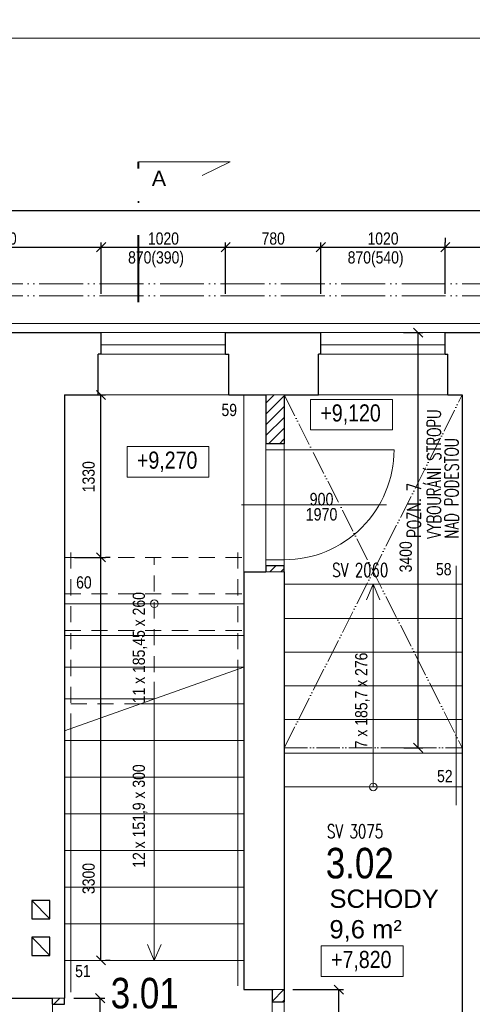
# Model space of a CAD drawing. Header units: millimetres. Extents: x -300958 to -108039, y 30118 to 292543.
# Tile 86 of 256: x -256131 to -252421, y 149320 to 157382. Entities that reach past the tile are written whole.
import ezdxf
from ezdxf.enums import TextEntityAlignment as Align

# ---------------------------------------------------------------- set-up
doc = ezdxf.new("R2010")
doc.units = ezdxf.units.MM
doc.header["$MEASUREMENT"] = 0
for name, pattern in [('ACAD_ISO05W100', [33, 24, -3, 0, -3, 0, -3]), ('DGN Style 2', [879.857395, 527.914437, -351.942958]), ('DGN Style 4', [1094.119168, 546.717885, -273.358943, 0.683397, -273.358943])]:
    doc.linetypes.add(name, pattern=pattern)
doc.layers.get('0').update_dxf_attribs({"lineweight": 13})
doc.layers.get('Defpoints').update_dxf_attribs({"color": 3, "lineweight": 13})
for name, color, linetype, lineweight in [('BOURÁNÍ', 40, 'Continuous', 13), ('dims', 7, 'Continuous', 9), ('dvere', 7, 'Continuous', 9), ('legenda', 7, 'Continuous', 13), ('popis', 7, 'Continuous', 9), ('RAMECEK', 7, 'Continuous', 0), ('rez', 7, 'Continuous', 13), ('schody', 7, 'Continuous', 13), ('tenka', 7, 'Continuous', 13), ('texts', 3, 'Continuous', 30), ('výškové kóty', 7, 'Continuous', 13), ('walls', 7, 'Continuous', 13)]:
    doc.layers.add(name, color=color, linetype=linetype, lineweight=lineweight)
doc.styles.add('GENERATED_STYLE_8', font='arial.ttf')
doc.styles.get("Standard").update_dxf_attribs({"font": 'txt.shx'})
doc.styles.add('STYLE-0', font='ARIALN.TTF')
doc.styles.add('Style-Arial', font='arial.ttf')
doc.dimstyles.new('arch', dxfattribs={"dimscale": 50, "dimtxt": 2.5, "dimasz": 2.5, "dimexe": 1.25, "dimexo": 0.9, "dimtad": 1, "dimdec": 0, "dimtxsty": 'STYLE-0', "dimblk": 'ARCHTICK', "dimcen": 2.5, "dimadec": 0, "dimazin": 0, "dimtfac": 1, "dimtdec": 0, "dimtmove": 2, "dimatfit": 3, "dimldrblk": 'ARCHTICK', "dimfxl": 0, "dimarcsym": 0})

# ---------------------------------------------------------------- blocks, each defined once
blk = doc.blocks.new('*U49')
at = {"layer": 'RAMECEK', "linetype": 'Continuous', "lineweight": 0, "flags": 128}
blk.add_lwpolyline([(-15750, -11137.5), (15750, -11137.5), (15750, 11137.5), (-15750, 11137.5)], close=True, dxfattribs=at)
blk = doc.blocks.new('*U48')
at = {"layer": 'rez', "linetype": 'DGN Style 4', "lineweight": 40}
blk.add_line((-376.1, 573.9), (-376.1, -573.9), dxfattribs=at)
at = {"layer": 'rez', "linetype": 'Continuous', "lineweight": 0, "flags": 128}
blk.add_lwpolyline([(-376.1, -573.9), (376.1, -573.9), (146.2, -463.7)], dxfattribs=at)
blk = doc.blocks.new('_ArchTick')
at = {"color": 0, "linetype": 'ByBlock', "flags": 128}
blk.add_lwpolyline([(-0.5, -0.5), (0.5, 0.5)], dxfattribs=at)
blk = doc.blocks.new('*D385')
at = {"layer": 'Defpoints', "color": 0, "linetype": 'Continuous'}
for p in [(-253965.8, 149440), (-253515.2, 149440), (-253962.6, 147840)]:
    blk.add_point(p, dxfattribs=at)
at = {"layer": 'dims', "color": 0, "linetype": 'Continuous', "lineweight": -2}
for p, q in [((-253890.8, 149440), (-253477.7, 149440)), ((-253515.2, 147840), (-253515.2, 149440)), ((-253887.6, 147840), (-253477.7, 147840))]:
    blk.add_line(p, q, dxfattribs=at)
at = {"layer": 'dims', "color": 0, "linetype": 'Continuous', "lineweight": -2, "xscale": 75, "yscale": 75, "zscale": 75}
for p, rotation in [((-253515.2, 149440), 90), ((-253515.2, 147840), 270)]:
    blk.add_blockref('_ArchTick', p, dxfattribs=dict(at, rotation=rotation))
at = {"layer": 'dims', "color": 0, "linetype": 'Continuous', "insert": (-253616.2, 148335.7), "char_height": 100, "attachment_point": 5, "rotation": 90, "style": 'STYLE-0'}
blk.add_mtext('1600', dxfattribs=at)
blk = doc.blocks.new('*D390')
at = {"layer": 'Defpoints', "color": 0, "linetype": 'Continuous'}
for p in [(-255762.6, 149370), (-255470.6, 149370), (-255470.6, 147850)]:
    blk.add_point(p, dxfattribs=at)
at = {"layer": 'dims', "color": 0, "linetype": 'Continuous', "lineweight": -2}
for p, q in [((-255687.6, 149370), (-255433.1, 149370)), ((-255470.6, 147850), (-255470.6, 149370)), ((-255545.6, 147850), (-255508.1, 147850))]:
    blk.add_line(p, q, dxfattribs=at)
at = {"layer": 'dims', "color": 0, "linetype": 'Continuous', "lineweight": -2, "xscale": 75, "yscale": 75, "zscale": 75}
for p, rotation in [((-255470.6, 149370), 90), ((-255470.6, 147850), 270)]:
    blk.add_blockref('_ArchTick', p, dxfattribs=dict(at, rotation=rotation))
at = {"layer": 'dims', "color": 0, "linetype": 'Continuous', "insert": (-255571.7, 148295.7), "char_height": 100, "attachment_point": 5, "rotation": 90, "style": 'STYLE-0'}
blk.add_mtext('1520', dxfattribs=at)
blk = doc.blocks.new('*D501')
at = {"layer": 'Defpoints', "color": 0, "linetype": 'Continuous'}
for p in [(-255756.3, 154310), (-255464.4, 154310), (-255464.4, 152980)]:
    blk.add_point(p, dxfattribs=at)
at = {"layer": 'dims', "color": 0, "linetype": 'Continuous', "lineweight": -2}
for p, q in [((-255681.3, 154310), (-255426.9, 154310)), ((-255464.4, 152980), (-255464.4, 154310)), ((-255389.4, 152980), (-255426.9, 152980))]:
    blk.add_line(p, q, dxfattribs=at)
at = {"layer": 'dims', "color": 0, "linetype": 'Continuous', "lineweight": -2, "xscale": 75, "yscale": 75, "zscale": 75}
for p, rotation in [((-255464.4, 154310), 90), ((-255464.4, 152980), 270)]:
    blk.add_blockref('_ArchTick', p, dxfattribs=dict(at, rotation=rotation))
at = {"layer": 'dims', "color": 0, "linetype": 'Continuous', "insert": (-255565.4, 153640), "char_height": 100, "attachment_point": 5, "rotation": 90, "style": 'STYLE-0'}
blk.add_mtext('1330', dxfattribs=at)
blk = doc.blocks.new('*D502')
at = {"layer": 'Defpoints', "color": 0, "linetype": 'Continuous'}
for p in [(-255756.3, 152980), (-255464.4, 152980), (-255464.4, 149680)]:
    blk.add_point(p, dxfattribs=at)
at = {"layer": 'dims', "color": 0, "linetype": 'Continuous', "lineweight": -2}
for p, q in [((-255681.3, 152980), (-255426.9, 152980)), ((-255464.4, 149680), (-255464.4, 152980)), ((-255389.4, 149680), (-255426.9, 149680))]:
    blk.add_line(p, q, dxfattribs=at)
at = {"layer": 'dims', "color": 0, "linetype": 'Continuous', "lineweight": -2, "xscale": 75, "yscale": 75, "zscale": 75}
for p, rotation in [((-255464.4, 152980), 90), ((-255464.4, 149680), 270)]:
    blk.add_blockref('_ArchTick', p, dxfattribs=dict(at, rotation=rotation))
at = {"layer": 'dims', "color": 0, "linetype": 'Continuous', "insert": (-255565.4, 150350), "char_height": 100, "attachment_point": 5, "rotation": 90, "style": 'STYLE-0'}
blk.add_mtext('3300', dxfattribs=at)
blk = doc.blocks.new('*D503')
at = {"layer": 'Defpoints', "color": 0, "linetype": 'Continuous'}
for p in [(-254442.6, 155520), (-255462.6, 155061.4), (-254442.6, 155061.4)]:
    blk.add_point(p, dxfattribs=at)
at = {"layer": 'dims', "color": 0, "linetype": 'Continuous', "lineweight": -2}
for p, q in [((-255462.6, 155136.4), (-255462.6, 155557.5)), ((-254442.6, 155136.4), (-254442.6, 155557.5)), ((-255462.6, 155520), (-254442.6, 155520))]:
    blk.add_line(p, q, dxfattribs=at)
at = {"layer": 'dims', "color": 0, "linetype": 'Continuous', "lineweight": -2, "xscale": 75, "yscale": 75, "zscale": 75, "rotation": 180}
blk.add_blockref('_ArchTick', (-255462.6, 155520), dxfattribs=at)
at = {"layer": 'dims', "color": 0, "linetype": 'Continuous', "lineweight": -2, "xscale": 75, "yscale": 75, "zscale": 75}
blk.add_blockref('_ArchTick', (-254442.6, 155520), dxfattribs=at)
at = {"layer": 'dims', "color": 0, "linetype": 'Continuous', "insert": (-254952.6, 155589.8), "char_height": 100, "attachment_point": 5, "style": 'STYLE-0'}
blk.add_mtext('1020', dxfattribs=at)
blk = doc.blocks.new('*D504')
at = {"layer": 'Defpoints', "color": 0, "linetype": 'Continuous'}
for p in [(-253662.6, 155520), (-254442.6, 155061.4), (-253662.6, 155061.4)]:
    blk.add_point(p, dxfattribs=at)
at = {"layer": 'dims', "color": 0, "linetype": 'Continuous', "lineweight": -2}
for p, q in [((-254442.6, 155136.4), (-254442.6, 155557.5)), ((-253662.6, 155136.4), (-253662.6, 155557.5)), ((-254442.6, 155520), (-253662.6, 155520))]:
    blk.add_line(p, q, dxfattribs=at)
at = {"layer": 'dims', "color": 0, "linetype": 'Continuous', "lineweight": -2, "xscale": 75, "yscale": 75, "zscale": 75, "rotation": 180}
blk.add_blockref('_ArchTick', (-254442.6, 155520), dxfattribs=at)
at = {"layer": 'dims', "color": 0, "linetype": 'Continuous', "lineweight": -2, "xscale": 75, "yscale": 75, "zscale": 75}
blk.add_blockref('_ArchTick', (-253662.6, 155520), dxfattribs=at)
at = {"layer": 'dims', "color": 0, "linetype": 'Continuous', "insert": (-254052.6, 155589.8), "char_height": 100, "attachment_point": 5, "style": 'STYLE-0'}
blk.add_mtext('780', dxfattribs=at)
blk = doc.blocks.new('*D505')
at = {"layer": 'Defpoints', "color": 0, "linetype": 'Continuous'}
for p in [(-252642.6, 155520), (-253662.6, 155061.4), (-252642.6, 155061.4)]:
    blk.add_point(p, dxfattribs=at)
at = {"layer": 'dims', "color": 0, "linetype": 'Continuous', "lineweight": -2}
for p, q in [((-253662.6, 155136.4), (-253662.6, 155557.5)), ((-252642.6, 155136.4), (-252642.6, 155557.5)), ((-253662.6, 155520), (-252642.6, 155520))]:
    blk.add_line(p, q, dxfattribs=at)
at = {"layer": 'dims', "color": 0, "linetype": 'Continuous', "lineweight": -2, "xscale": 75, "yscale": 75, "zscale": 75, "rotation": 180}
blk.add_blockref('_ArchTick', (-253662.6, 155520), dxfattribs=at)
at = {"layer": 'dims', "color": 0, "linetype": 'Continuous', "lineweight": -2, "xscale": 75, "yscale": 75, "zscale": 75}
blk.add_blockref('_ArchTick', (-252642.6, 155520), dxfattribs=at)
at = {"layer": 'dims', "color": 0, "linetype": 'Continuous', "insert": (-253152.6, 155589.8), "char_height": 100, "attachment_point": 5, "style": 'STYLE-0'}
blk.add_mtext('1020', dxfattribs=at)
blk = doc.blocks.new('*D508')
at = {"layer": 'Defpoints', "color": 0, "linetype": 'Continuous'}
for p in [(-252642.6, 155520), (-251662.6, 155520), (-251662.6, 155120)]:
    blk.add_point(p, dxfattribs=at)
at = {"layer": 'dims', "color": 0, "linetype": 'Continuous', "lineweight": -2}
for p, q in [((-252642.6, 155595), (-252642.6, 155557.5)), ((-251662.6, 155195), (-251662.6, 155557.5)), ((-252642.6, 155520), (-251662.6, 155520))]:
    blk.add_line(p, q, dxfattribs=at)
at = {"layer": 'dims', "color": 0, "linetype": 'Continuous', "lineweight": -2, "xscale": 75, "yscale": 75, "zscale": 75, "rotation": 180}
blk.add_blockref('_ArchTick', (-252642.6, 155520), dxfattribs=at)
at = {"layer": 'dims', "color": 0, "linetype": 'Continuous', "lineweight": -2, "xscale": 75, "yscale": 75, "zscale": 75}
blk.add_blockref('_ArchTick', (-251662.6, 155520), dxfattribs=at)
at = {"layer": 'dims', "color": 0, "linetype": 'Continuous', "insert": (-252152.6, 155589.8), "char_height": 100, "attachment_point": 5, "style": 'STYLE-0'}
blk.add_mtext('980', dxfattribs=at)
blk = doc.blocks.new('*D703')
at = {"layer": 'Defpoints', "color": 0, "linetype": 'Continuous'}
for p in [(-248182.6, 155820), (-264632.6, 155061.4), (-248182.6, 155061.4)]:
    blk.add_point(p, dxfattribs=at)
at = {"layer": 'dims', "color": 0, "linetype": 'Continuous', "lineweight": -2}
for p, q in [((-264632.6, 155136.4), (-264632.6, 155857.5)), ((-248182.6, 155136.4), (-248182.6, 155857.5)), ((-264632.6, 155820), (-248182.6, 155820))]:
    blk.add_line(p, q, dxfattribs=at)
at = {"layer": 'dims', "color": 0, "linetype": 'Continuous', "lineweight": -2, "xscale": 75, "yscale": 75, "zscale": 75, "rotation": 180}
blk.add_blockref('_ArchTick', (-264632.6, 155820), dxfattribs=at)
at = {"layer": 'dims', "color": 0, "linetype": 'Continuous', "lineweight": -2, "xscale": 75, "yscale": 75, "zscale": 75}
blk.add_blockref('_ArchTick', (-248182.6, 155820), dxfattribs=at)
at = {"layer": 'dims', "color": 0, "linetype": 'Continuous', "insert": (-256407.6, 155889.8), "char_height": 100, "attachment_point": 5, "style": 'STYLE-0'}
blk.add_mtext('16450', dxfattribs=at)
blk = doc.blocks.new('*D704')
at = {"layer": 'Defpoints', "color": 0, "linetype": 'Continuous'}
for p in [(-255462.6, 155520), (-257102.6, 155061.4), (-255462.6, 155061.4)]:
    blk.add_point(p, dxfattribs=at)
at = {"layer": 'dims', "color": 0, "linetype": 'Continuous', "lineweight": -2}
for p, q in [((-257102.6, 155136.4), (-257102.6, 155557.5)), ((-255462.6, 155136.4), (-255462.6, 155557.5)), ((-257102.6, 155520), (-255462.6, 155520))]:
    blk.add_line(p, q, dxfattribs=at)
at = {"layer": 'dims', "color": 0, "linetype": 'Continuous', "lineweight": -2, "xscale": 75, "yscale": 75, "zscale": 75, "rotation": 180}
blk.add_blockref('_ArchTick', (-257102.6, 155520), dxfattribs=at)
at = {"layer": 'dims', "color": 0, "linetype": 'Continuous', "lineweight": -2, "xscale": 75, "yscale": 75, "zscale": 75}
blk.add_blockref('_ArchTick', (-255462.6, 155520), dxfattribs=at)
at = {"layer": 'dims', "color": 0, "linetype": 'Continuous', "insert": (-256282.6, 155589.8), "char_height": 100, "attachment_point": 5, "style": 'STYLE-0'}
blk.add_mtext('1640', dxfattribs=at)
blk = doc.blocks.new('*D871')
at = {"layer": 'Defpoints', "color": 0, "linetype": 'Continuous'}
for p in [(-253059, 154820), (-252865, 154820), (-253055.8, 151420)]:
    blk.add_point(p, dxfattribs=at)
at = {"layer": 'dims', "color": 0, "linetype": 'Continuous', "lineweight": -2}
for p, q in [((-252984, 154820), (-252827.5, 154820)), ((-252865, 151420), (-252865, 154820)), ((-252980.8, 151420), (-252827.5, 151420))]:
    blk.add_line(p, q, dxfattribs=at)
at = {"layer": 'dims', "color": 0, "linetype": 'Continuous', "lineweight": -2, "xscale": 75, "yscale": 75, "zscale": 75}
for p, rotation in [((-252865, 154820), 90), ((-252865, 151420), 270)]:
    blk.add_blockref('_ArchTick', p, dxfattribs=dict(at, rotation=rotation))
at = {"layer": 'dims', "color": 0, "linetype": 'Continuous', "insert": (-252966.1, 152984.2), "char_height": 100, "attachment_point": 5, "rotation": 90, "style": 'STYLE-0'}
blk.add_mtext('3400', dxfattribs=at)

msp = doc.modelspace()

# ---------------------------------------------------------------- hatches: boundary and pattern name
at = {"layer": 'BOURÁNÍ', "linetype": 'Continuous'}
h = msp.add_hatch(dxfattribs=at)
h.set_pattern_fill('ANSI31', color=256, scale=500, style=0)
h.paths.add_polyline_path([(-253962.6, 154310), (-254112.6, 154310), (-254112.6, 153910), (-253962.6, 153910)])
h.paths.add_polyline_path([(-253962.6, 152860), (-253962.6, 152910), (-254112.6, 152910), (-254112.6, 152860)])
h = msp.add_hatch(dxfattribs=at)
h.set_pattern_fill('ANSI31', color=256, scale=500, style=0)
h.paths.add_polyline_path([(-253962.6, 149440), (-254062.6, 149440), (-254062.6, 149340), (-253962.6, 149340)])
h = msp.add_hatch(dxfattribs=at)
h.set_pattern_fill('ANSI31', color=256, scale=500, style=0)
h.paths.add_polyline_path([(-255762.6, 149320), (-255762.6, 149370), (-255862.6, 149370), (-255862.6, 149320)])
h.paths.add_polyline_path([(-255862.6, 147870), (-257372.6, 147870), (-257372.6, 147770), (-255862.6, 147770), (-255862.6, 147750), (-255382.6, 147750), (-255382.6, 147850), (-255762.6, 147850), (-255762.6, 148320), (-255862.6, 148320)])

# ---------------------------------------------------------------- linework, layer by layer
for p, q in [((-255462.6, 154720), (-254442.6, 154720)), ((-253662.6, 154720), (-252642.6, 154720)), ((-255462.6, 154645), (-254442.6, 154645)), ((-253662.6, 154645), (-252642.6, 154645)), ((-254112.6, 153910), (-254112.6, 152910)), ((-253962.6, 153860), (-254112.6, 153860)), ((-253962.6, 153910), (-253962.6, 152910)), ((-253962.6, 152960), (-254112.6, 152960)), ((-255862.6, 149320), (-255862.6, 148320)), ((-254062.6, 148340), (-254062.6, 149340)), ((-253962.6, 148340), (-253962.6, 149340))]:
    msp.add_line(p, q, dxfattribs=at)
at = {"layer": 'BOURÁNÍ', "linetype": 'Continuous', "lineweight": 30}
for p, q in [((-254112.6, 154310), (-254112.6, 153910)), ((-253962.6, 154310), (-253962.6, 153910)), ((-253962.6, 153910), (-254112.6, 153910)), ((-254112.6, 152910), (-254112.6, 152860)), ((-253962.6, 152910), (-254112.6, 152910)), ((-253962.6, 152860), (-253962.6, 152910)), ((-254062.6, 149440), (-254062.6, 149340)), ((-253962.6, 149440), (-253962.6, 149340)), ((-255862.6, 149320), (-255862.6, 149370)), ((-255862.6, 149320), (-255762.6, 149320)), ((-255762.6, 149320), (-255762.6, 149370)), ((-254062.6, 149340), (-253962.6, 149340))]:
    msp.add_line(p, q, dxfattribs=at)
at = {"layer": 'BOURÁNÍ', "linetype": 'ACAD_ISO05W100', "ltscale": 8}
for p, q in [((-253962.6, 151420), (-252502.6, 154310)), ((-253962.6, 154310), (-252502.6, 151420)), ((-253962.6, 151420), (-252502.6, 151420))]:
    msp.add_line(p, q, dxfattribs=at)
at = {"layer": 'BOURÁNÍ', "linetype": 'Continuous', "flags": 128}
msp.add_lwpolyline([(-253962.6, 153860), (-253062.6, 153860), (-253962.6, 153860), (-253062.6, 153860, -0.414214), (-253962.6, 152960)], format="xyb", dxfattribs=at)
at = {"layer": 'dvere', "linetype": 'Continuous'}
msp.add_line((-254312.6, 153410), (-253125.3, 153410), dxfattribs=at)
at = {"layer": 'schody', "linetype": 'Continuous', "lineweight": 0}
for p, q in [((-254292.6, 152860), (-254292.6, 154310)), ((-252552.6, 152910), (-252552.6, 150950)), ((-253962.6, 152760), (-252502.6, 152760)), ((-253232.6, 152760), (-253287.7, 152631)), ((-253232.6, 151100), (-253232.6, 152760)), ((-253232.6, 152760), (-253177.5, 152631)), ((-253962.6, 152480), (-252502.6, 152480)), ((-253962.6, 152204), (-252502.6, 152204)), ((-254342.6, 152062.3), (-254342.6, 149470)), ((-255027.6, 149680), (-255027.6, 151960)), ((-253962.6, 151928), (-252502.6, 151928)), ((-255712.6, 151577.7), (-255712.6, 149420)), ((-253962.6, 151652), (-252502.6, 151652)), ((-253962.6, 151376), (-252502.6, 151376)), ((-253962.6, 151100), (-252502.6, 151100)), ((-255027.6, 149680), (-255082.7, 149808.9)), ((-255027.6, 149680), (-254972.5, 149808.9))]:
    msp.add_line(p, q, dxfattribs=at)
at = {"layer": 'schody', "linetype": 'DGN Style 2', "ltscale": 0.25}
for p, q in [((-255762.6, 152980), (-254292.6, 152980)), ((-255712.6, 153020), (-255712.6, 151577.7)), ((-255027.6, 151820), (-255027.6, 152980)), ((-254342.6, 153020), (-254342.6, 152062.3)), ((-255762.6, 152680), (-254292.6, 152680)), ((-255762.6, 152380), (-254292.6, 152380)), ((-255762.6, 152080), (-254292.6, 152080)), ((-255140.7, 151780), (-255762.6, 151780))]:
    msp.add_line(p, q, dxfattribs=at)
at = {"layer": 'schody', "linetype": 'Continuous'}
for p, q in [((-255762.6, 152600), (-254292.6, 152600)), ((-255762.6, 152340), (-254292.6, 152340)), ((-255762.6, 151560), (-254292.6, 152080)), ((-255762.6, 152080), (-254292.6, 152080)), ((-255762.6, 151820), (-255027.6, 151820)), ((-255140.7, 151780), (-254292.6, 151780)), ((-255762.6, 151480), (-254292.6, 151480)), ((-255762.6, 151180), (-254292.6, 151180)), ((-255762.6, 150880), (-254292.6, 150880)), ((-255762.6, 150580), (-254292.6, 150580)), ((-255762.6, 150280), (-254292.6, 150280)), ((-255762.6, 149980), (-254292.6, 149980)), ((-255762.6, 149680), (-254292.6, 149680))]:
    msp.add_line(p, q, dxfattribs=at)
at = {"layer": 'schody', "linetype": 'Continuous', "lineweight": 0}
for centre in [(-255027.6, 152600), (-253232.6, 151100)]:
    msp.add_circle(centre, 31.6, dxfattribs=at)
at = {"layer": 'tenka', "linetype": 'Continuous'}
for p, q in [((-255462.6, 154820), (-254442.6, 154820)), ((-253662.6, 154820), (-252642.6, 154820)), ((-255487.6, 154310), (-254417.6, 154310)), ((-253962.6, 154310), (-254112.6, 154310)), ((-253682.6, 154310), (-252622.6, 154310)), ((-254112.6, 152860), (-253962.6, 152860)), ((-254062.6, 149440), (-253962.6, 149440)), ((-255862.6, 149370), (-255762.6, 149370))]:
    msp.add_line(p, q, dxfattribs=at)
at = {"layer": 'tenka', "linetype": 'ACAD_ISO05W100', "ltscale": 15, "flags": 128}
for points in [[(-248182.6, 155220), (-265032.6, 155220), (-265032.6, 136970), (-256982.6, 136970), (-256982.6, 138140), (-248282.6, 138140)], [(-248182.6, 155120), (-264932.6, 155120), (-264932.6, 137070), (-257082.6, 137070), (-257082.6, 138240), (-248282.6, 138240)]]:
    msp.add_lwpolyline(points, dxfattribs=at)
at = {"layer": 'tenka', "linetype": 'Continuous', "flags": 128}
msp.add_lwpolyline([(-248182.6, 154895), (-264707.6, 154895), (-264707.6, 137295), (-257307.6, 137295), (-257307.6, 138465), (-248282.6, 138465)], dxfattribs=at)
at = {"layer": 'výškové kóty', "linetype": 'Continuous', "lineweight": 0, "flags": 128}
for points in [[(-253746.6, 154273.4), (-253075.9, 154273.4), (-253075.9, 154023.8), (-253746.6, 154023.8)], [(-255249.9, 153886.8), (-254579.2, 153886.8), (-254579.2, 153637.3), (-255249.9, 153637.3)]]:
    msp.add_lwpolyline(points, close=True, dxfattribs=at)
at = {"layer": 'výškové kóty', "linetype": 'Continuous', "flags": 128}
msp.add_lwpolyline([(-253659, 149798.2), (-252988.3, 149798.2), (-252988.3, 149548.7), (-253659, 149548.7)], close=True, dxfattribs=at)
at = {"layer": 'walls', "linetype": 'Continuous', "lineweight": 30}
for p, q in [((-255462.6, 154645), (-255462.6, 154820)), ((-254442.6, 154645), (-254442.6, 154820)), ((-253662.6, 154645), (-253662.6, 154820)), ((-252642.6, 154645), (-252642.6, 154820)), ((-255487.6, 154310), (-255487.6, 154645)), ((-255462.6, 154645), (-255487.6, 154645)), ((-254442.6, 154645), (-254417.6, 154645)), ((-254417.6, 154310), (-254417.6, 154645)), ((-253682.6, 154310), (-253682.6, 154645)), ((-253662.6, 154645), (-253682.6, 154645)), ((-252642.6, 154645), (-252622.6, 154645)), ((-252622.6, 154310), (-252622.6, 154645)), ((-255762.6, 154310), (-255762.6, 149370)), ((-255762.6, 154310), (-255487.6, 154310)), ((-254417.6, 154310), (-254112.6, 154310)), ((-253962.6, 154310), (-253682.6, 154310)), ((-252622.6, 154310), (-252502.6, 154310)), ((-252502.6, 154310), (-252502.6, 147840)), ((-254292.6, 152860), (-254292.6, 149440)), ((-254292.6, 152860), (-254112.6, 152860)), ((-253962.6, 152860), (-253962.6, 149440)), ((-256032.6, 150170), (-255882.6, 150020)), ((-256032.6, 149870), (-255882.6, 149720)), ((-254292.6, 149440), (-254062.6, 149440)), ((-256252.6, 149370), (-255862.6, 149370))]:
    msp.add_line(p, q, dxfattribs=at)
at = {"layer": 'walls', "linetype": 'Continuous', "lineweight": 30, "flags": 128}
for points in [[(-257102.6, 154820), (-255462.6, 154820)], [(-254442.6, 154820), (-253662.6, 154820)], [(-252642.6, 154820), (-251662.6, 154820)]]:
    msp.add_lwpolyline(points, dxfattribs=at)
for points in [[(-255882.6, 150020), (-255882.6, 150170), (-256032.6, 150170), (-256032.6, 150020)], [(-255882.6, 149720), (-255882.6, 149870), (-256032.6, 149870), (-256032.6, 149720)]]:
    msp.add_lwpolyline(points, close=True, dxfattribs=at)

# ---------------------------------------------------------------- block references
at = {"layer": 'RAMECEK', "linetype": 'Continuous', "lineweight": 0}
for p in [(-252482.6, 168370), (-252482.6, 146095)]:
    msp.add_blockref('*U49', p, dxfattribs=at)
at = {"layer": 'rez', "linetype": 'DGN Style 4', "lineweight": 40, "extrusion": (0, 0, -1), "rotation": 180}
msp.add_blockref('*U48', (254781.5, 155643.9), dxfattribs=at)

# ---------------------------------------------------------------- texts
at = {"layer": 'dims', "linetype": 'Continuous', "style": 'STYLE-0'}
for s, p in [('870(390)', (-255013.2, 155435.9)), ('870(540)', (-253213.2, 155435.9))]:
    msp.add_text(s, height=100, dxfattribs=at).set_placement(p, align=Align.MIDDLE_CENTER)
at = {"layer": 'dvere', "linetype": 'Continuous', "insert": (-253656.5, 153393.7), "char_height": 102, "attachment_point": 5, "line_spacing_factor": 0.72871, "style": 'STYLE-0'}
msp.add_mtext('900\\P1970', dxfattribs=at)
at = {"layer": 'legenda', "linetype": 'Continuous', "lineweight": 0, "char_height": 112, "attachment_point": 4, "rotation": 90.00116, "line_spacing_factor": 0.765173, "style": 'Style-Arial'}
for s, insert in [('{\\Fromans|c238;\\W0.71429;VYBOURÁNÍ STROPU\\PNAD PODESTOU}', (-252662.2, 153133.7)), ('{\\Fromans|c238;\\W0.7143;POZN. 7}', (-252898.1, 153139.6))]:
    msp.add_mtext(s, dxfattribs=dict(at, insert=insert))
at = {"layer": 'popis', "linetype": 'Continuous', "char_height": 112, "attachment_point": 4, "rotation": 0.00116, "line_spacing_factor": 0.765173, "style": 'Style-Arial'}
for s, insert in [('{\\Fromans|c238;\\W0.71429;SV 2060}', (-253569, 152875.3)), ('{\\Fromans|c238;\\W0.71429;SV 3075}', (-253612, 150736))]:
    msp.add_mtext(s, dxfattribs=dict(at, insert=insert))
at = {"layer": 'popis', "linetype": 'Continuous', "insert": (-253591.8, 150259.8), "char_height": 150, "width": 1303.837, "attachment_point": 1, "style": 'GENERATED_STYLE_8'}
msp.add_mtext('\\A1;SCHODY\\P9,6 m²', dxfattribs=at)
at = {"layer": 'rez', "linetype": 'Continuous', "lineweight": 0, "insert": (-255047.6, 156021.4), "char_height": 125, "width": 233.395, "attachment_point": 7, "style": 'GENERATED_STYLE_8'}
msp.add_mtext('A', dxfattribs=at)
at = {"layer": 'schody', "linetype": 'Continuous', "style": 'STYLE-0'}
for s, p in [('59', (-254413.1, 154187)), ('58', (-252655, 152883.2)), ('60', (-255604.6, 152774.7)), ('52', (-252646.1, 151188.7)), ('51', (-255612.6, 149592.4))]:
    msp.add_text(s, height=100, dxfattribs=at).set_placement(p, align=Align.MIDDLE_CENTER)
for s, p in [('11 x 185,45 x 260', (-255154.4, 152240.1)), ('7 x 185,7 x 276', (-253331.1, 151807.9)), ('12 x 151,9 x 300', (-255154.4, 150861.4))]:
    msp.add_text(s, height=100, rotation=90, dxfattribs=at).set_placement(p, align=Align.MIDDLE_CENTER)
at = {"layer": 'texts', "linetype": 'Continuous', "lineweight": 0, "char_height": 250, "width": 788.673, "attachment_point": 5}
for s, insert in [('\\fArial Narrow|b0|i0|c238|p39;3.02', (-253342.7, 150474.2)), ('\\fArial Narrow|b0|i0|c238|p39;3.01', (-255105.9, 149409.7))]:
    msp.add_mtext(s, dxfattribs=dict(at, insert=insert))
at = {"layer": 'výškové kóty', "linetype": 'Continuous', "lineweight": 0, "char_height": 140, "width": 1046.843, "attachment_point": 1, "style": 'STYLE-0'}
for s, insert in [('+9,120', (-253666.1, 154232.5)), ('+9,270', (-255169.4, 153845.9))]:
    msp.add_mtext(s, dxfattribs=dict(at, insert=insert))
at = {"layer": 'výškové kóty', "linetype": 'Continuous', "insert": (-253578.4, 149757.3), "char_height": 140, "width": 1046.843, "attachment_point": 1, "style": 'STYLE-0'}
msp.add_mtext('+7,820', dxfattribs=at)

# ---------------------------------------------------------------- dimensions: what is measured, and where the dimension line sits
at = {"layer": 'dims', "linetype": 'Continuous'}
for base, p1, p2, picture, middle in [((-248182.6, 155820), (-264632.6, 155061.4), (-248182.6, 155061.4), '*D703', (-256407.6, 155889.8)), ((-255462.6, 155520), (-257102.6, 155061.4), (-255462.6, 155061.4), '*D704', (-256282.6, 155589.8)), ((-254442.6, 155520), (-255462.6, 155061.4), (-254442.6, 155061.4), '*D503', (-254952.6, 155589.8)), ((-253662.6, 155520), (-254442.6, 155061.4), (-253662.6, 155061.4), '*D504', (-254052.6, 155589.8)), ((-252642.6, 155520), (-253662.6, 155061.4), (-252642.6, 155061.4), '*D505', (-253152.6, 155589.8)), ((-251662.6, 155520), (-252642.6, 155520), (-251662.6, 155120), '*D508', (-252152.6, 155589.8))]:
    dim = msp.add_linear_dim(base=base, p1=p1, p2=p2, dimstyle='arch', override={"dimtxt": 2, "dimasz": 1.5, "dimexe": 0.75, "dimexo": 1.5, "dimgap": 0.375, "dimcen": 0.05}, dxfattribs=at)
    dim.commit()
    dim.dimension.update_dxf_attribs({"geometry": picture, "text_midpoint": middle})
for base, p1, p2, picture, middle in [((-252865, 154820), (-253055.8, 151420), (-253059, 154820), '*D871', (-252966.1, 152984.2)), ((-255464.4, 154310), (-255464.4, 152980), (-255756.3, 154310), '*D501', (-255565.4, 153640)), ((-255464.4, 152980), (-255464.4, 149680), (-255756.3, 152980), '*D502', (-255565.4, 150350)), ((-255470.6, 149370), (-255470.6, 147850), (-255762.6, 149370), '*D390', (-255571.7, 148295.7)), ((-253515.2, 149440), (-253962.6, 147840), (-253965.8, 149440), '*D385', (-253616.2, 148335.7))]:
    dim = msp.add_linear_dim(base=base, p1=p1, p2=p2, angle=90, dimstyle='arch', override={"dimtxt": 2, "dimasz": 1.5, "dimexe": 0.75, "dimexo": 1.5, "dimgap": 0.375, "dimcen": 0.05}, dxfattribs=at)
    dim.commit()
    dim.dimension.update_dxf_attribs({"geometry": picture, "text_midpoint": middle, "dimtype": 160})

doc.saveas('drawing.dxf')
